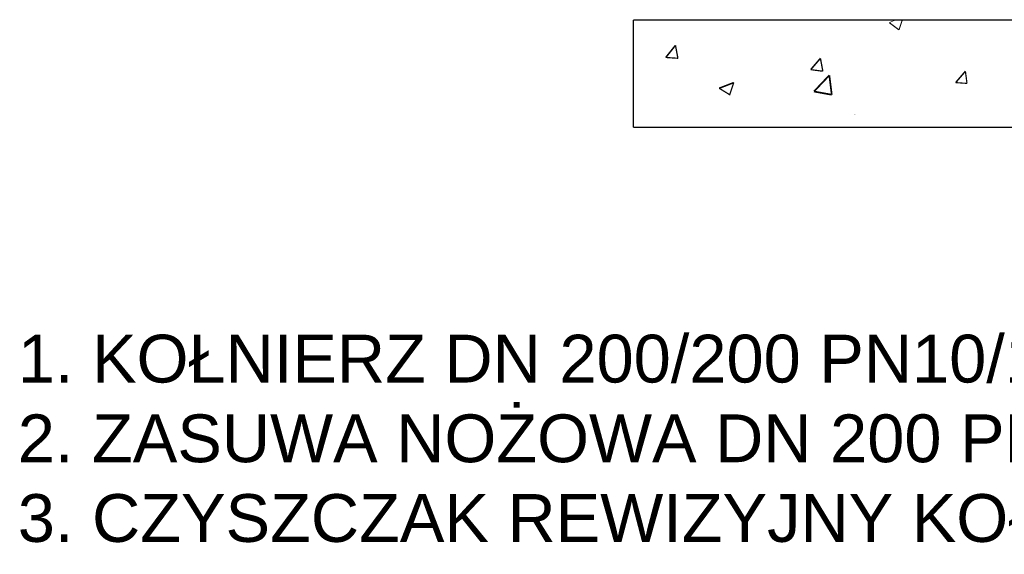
# Model space of a CAD drawing. Header units: millimetres. Extents: x 5659 to 8684, y 1431 to 2118.
# Tile 8 of 53: x 6799 to 6850, y 1940 to 1968. Entities that reach past the tile are written whole.
import ezdxf

# ---------------------------------------------------------------- set-up
doc = ezdxf.new("R2010")
doc.units = ezdxf.units.MM
doc.linetypes.add('atContinuous2', pattern=[0])
doc.layers.add('at_Entity', color=7, linetype='Continuous')
doc.layers.add('at_Rect', color=7, linetype='Continuous')
doc.styles.get("Standard").update_dxf_attribs({"font": 'arial.ttf'})

msp = doc.modelspace()

# ---------------------------------------------------------------- linework, layer by layer
at = {"layer": 'at_Entity', "color": 7}
for points in [[(6844.314, 1967.444, 0.0635, 0.0635, 0), (6844.822, 1967.063, 0.0635, 0.0635, 0)], [(6844.314, 1967.444, 0.0323, 0.0323, 0), (6844.61, 1967.571, 0.0323, 0.0323, 0)], [(6844.822, 1967.063, 0.0536, 0.0536, 0), (6844.992, 1967.571, 0.0536, 0.0536, 0)], [(6848.253, 1967.402, 0.00424, 0.00424, 0), (6848.296, 1967.402, 0.00424, 0.00424, 0)], [(6850.032, 1967.232, 0.00424, 0.00424, 0), (6850.075, 1967.232, 0.00424, 0.00424, 0)], [(6842.831, 1966.639, 0.00424, 0.00424, 0), (6842.874, 1966.639, 0.00424, 0.00424, 0)], [(6843.339, 1966.385, 0.00424, 0.00424, 0), (6843.382, 1966.385, 0.00424, 0.00424, 0)], [(6832.622, 1965.623, 0.0814, 0.0814, 0), (6833.131, 1966.258, 0.0814, 0.0814, 0)], [(6833.258, 1965.58, 0.069, 0.069, 0), (6833.131, 1966.258, 0.069, 0.069, 0)], [(6837.367, 1965.834, 0.00424, 0.00424, 0), (6837.409, 1965.834, 0.00424, 0.00424, 0)], [(6839.358, 1965.834, 0.00424, 0.00424, 0), (6839.4, 1965.834, 0.00424, 0.00424, 0)], [(6846.093, 1966.046, 0.00424, 0.00424, 0), (6846.135, 1966.046, 0.00424, 0.00424, 0)], [(6832.622, 1965.623, 0.0637, 0.0637, 0), (6833.258, 1965.58, 0.0637, 0.0637, 0)], [(6836.731, 1965.496, 0.00424, 0.00424, 0), (6836.774, 1965.496, 0.00424, 0.00424, 0)], [(6840.205, 1964.987, 0.0781, 0.0781, 0), (6840.713, 1965.58, 0.0781, 0.0781, 0)], [(6840.84, 1964.902, 0.069, 0.069, 0), (6840.713, 1965.58, 0.069, 0.069, 0)], [(6832.029, 1965.157, 0.00424, 0.00424, 0), (6832.072, 1965.157, 0.00424, 0.00424, 0)], [(6839.951, 1964.987, 0.00424, 0.00424, 0), (6839.993, 1964.987, 0.00424, 0.00424, 0)], [(6840.205, 1964.987, 0.0641, 0.0641, 0), (6840.84, 1964.902, 0.0641, 0.0641, 0)], [(6847.787, 1964.309, 0.0781, 0.0781, 0), (6848.296, 1964.902, 0.0781, 0.0781, 0)], [(6848.38, 1964.267, 0.0641, 0.0641, 0), (6848.296, 1964.902, 0.0641, 0.0641, 0)], [(6834.402, 1964.564, 0.00424, 0.00424, 0), (6834.444, 1964.564, 0.00424, 0.00424, 0)], [(6835.418, 1964.013, 0.0818, 0.0818, 0), (6836.181, 1964.309, 0.0818, 0.0818, 0)], [(6835.418, 1964.013, 0.0647, 0.0647, 0), (6835.969, 1963.674, 0.0647, 0.0647, 0), (6836.181, 1964.309, 0.0647, 0.0647, 0)], [(6840.035, 1964.352, 0.00424, 0.00424, 0), (6840.078, 1964.352, 0.00424, 0.00424, 0)], [(6840.374, 1963.843, 0.0897, 0.0897, 0), (6841.179, 1964.691, 0.0897, 0.0897, 0)], [(6841.306, 1963.674, 0.0897, 0.0897, 0), (6841.179, 1964.691, 0.0897, 0.0897, 0)], [(6847.787, 1964.309, 0.0595, 0.0595, 0), (6848.38, 1964.267, 0.0595, 0.0595, 0)], [(6833.808, 1963.928, 0.00424, 0.00424, 0), (6833.851, 1963.928, 0.00424, 0.00424, 0)], [(6840.374, 1963.843, 0.0897, 0.0897, 0), (6841.306, 1963.674, 0.0897, 0.0897, 0)], [(6845.669, 1964.098, 0.00424, 0.00424, 0), (6845.712, 1964.098, 0.00424, 0.00424, 0)], [(6848.126, 1963.886, 0.00424, 0.00424, 0), (6848.169, 1963.886, 0.00424, 0.00424, 0)], [(6848.634, 1963.716, 0.00424, 0.00424, 0), (6848.677, 1963.716, 0.00424, 0.00424, 0)], [(6849.863, 1963.42, 0.00424, 0.00424, 0), (6849.905, 1963.42, 0.00424, 0.00424, 0)], [(6842.704, 1963.123, 0.00424, 0.00424, 0), (6842.746, 1963.123, 0.00424, 0.00424, 0)], [(6847.237, 1963.081, 0.00424, 0.00424, 0), (6847.279, 1963.081, 0.00424, 0.00424, 0)], [(6837.24, 1962.319, 0.00424, 0.00424, 0), (6837.282, 1962.319, 0.00424, 0.00424, 0)], [(6842.492, 1962.657, 0.00424, 0.00424, 0), (6842.535, 1962.657, 0.00424, 0.00424, 0)], [(6840.586, 1962.191, 0.00424, 0.00424, 0), (6840.628, 1962.191, 0.00424, 0.00424, 0)]]:
    msp.add_lwpolyline(points, format="xyseb", dxfattribs=at)
at = {"layer": 'at_Rect', "color": 7, "linetype": 'atContinuous2'}
for p, q in [((6922.044, 1967.571), (6830.928, 1967.571)), ((6830.928, 1961.98), (6830.928, 1967.571)), ((6830.928, 1961.98), (6922.044, 1961.98))]:
    msp.add_line(p, q, dxfattribs=at)

# ---------------------------------------------------------------- texts
at = {"insert": (6798.731, 1951.124), "char_height": 2.5, "attachment_point": 1}
msp.add_mtext_dynamic_manual_height_columns('\\A1;1. KOŁNIERZ DN 200/200 PN10/16 - 2 SZT\\P2. ZASUWA NOŻOWA DN 200 PN10/16 - 2 SZT\\P3. CZYSZCZAK REWIZYJNY KOŁNIERZOWY DN200 Z ZAWOREM HYDRANTOWYM DN 50 - 1 SZT,', width=1660.67343, gutter_width=12.5, heights=[0], dxfattribs=at)

doc.saveas('drawing.dxf')
